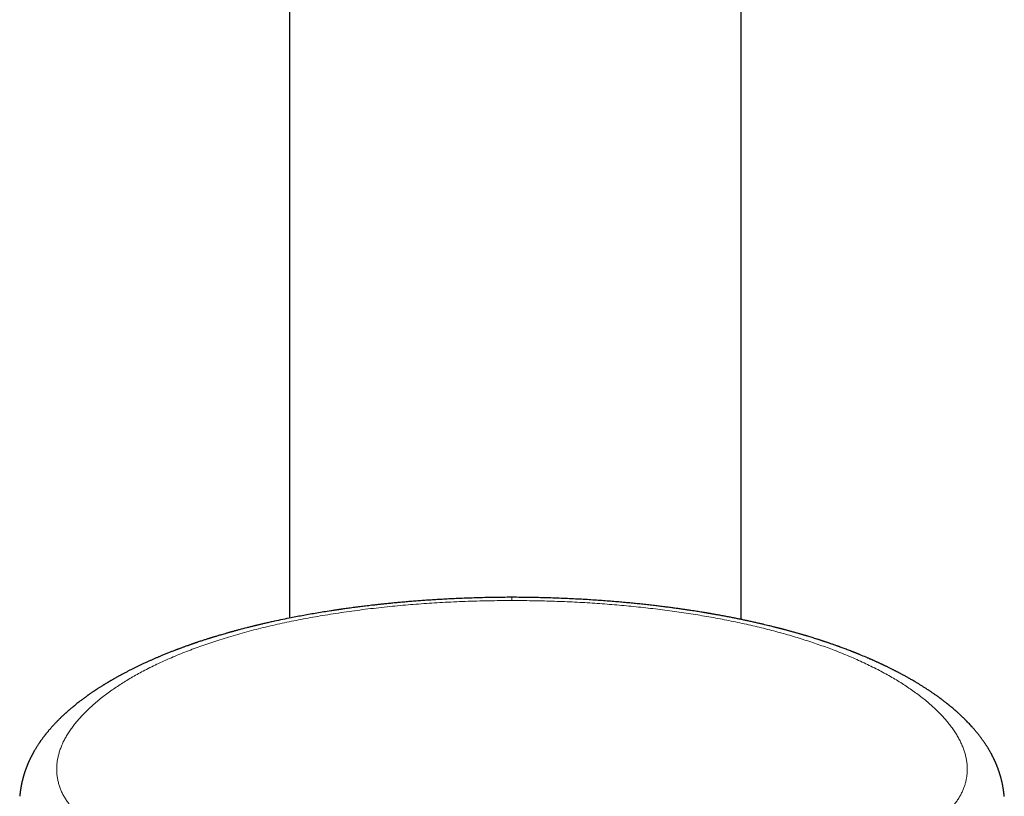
# Model space of a CAD drawing. Header units: millimetres. Extents: x 8 to 763, y 12 to 745.
# Tile 41 of 45: x 373 to 417, y 560 to 595. Entities that reach past the tile are written whole.
import ezdxf

# ---------------------------------------------------------------- set-up
doc = ezdxf.new("R2010")
doc.units = ezdxf.units.MM

msp = doc.modelspace()

# ---------------------------------------------------------------- linework, layer by layer
at = {"color": 7, "linetype": 'Continuous', "lineweight": 30}
for p, q in [((385, 666.737), (385, 568.124)), ((405, 568.064), (405, 666.737)), ((416.643, 560.23), (416.641, 560.24))]:
    msp.add_line(p, q, dxfattribs=at)
for points, knots in [([(394.85, 569.047), (394.712, 569.046), (394.441, 569.045), (394.039, 569.039), (393.65, 569.031), (393.272, 569.021), (392.907, 569.009), (392.554, 568.995), (392.222, 568.98), (391.91, 568.964), (391.618, 568.948), (391.337, 568.931), (391.066, 568.913), (390.805, 568.894), (390.547, 568.875), (390.293, 568.854), (390.043, 568.833), (389.806, 568.812), (389.58, 568.79), (389.366, 568.769), (389.164, 568.748), (388.979, 568.729), (388.809, 568.71), (388.655, 568.692), (388.51, 568.675), (388.375, 568.659), (388.249, 568.644), (388.115, 568.627), (387.974, 568.609), (387.827, 568.59), (387.691, 568.572), (387.567, 568.555), (387.453, 568.539), (387.368, 568.527), (387.311, 568.519), (387.281, 568.514), (387.258, 568.511), (387.236, 568.508), (387.206, 568.504), (387.167, 568.498), (387.118, 568.491), (387.06, 568.482), (386.992, 568.472), (386.915, 568.46), (386.756, 568.436), (386.521, 568.399), (386.216, 568.348), (385.919, 568.297), (385.63, 568.245), (385.349, 568.193), (385.04, 568.133), (384.701, 568.064), (384.424, 568.006), (384.238, 567.965), (384.141, 567.943), (384.046, 567.922), (383.953, 567.901), (383.865, 567.881), (383.787, 567.863), (383.718, 567.846), (383.657, 567.832), (383.606, 567.82), (383.562, 567.809), (383.521, 567.799), (383.481, 567.79), (383.436, 567.779), (383.387, 567.767), (383.328, 567.752), (383.26, 567.735), (383.186, 567.716), (383.021, 567.675), (382.86, 567.633), (382.705, 567.591), (382.639, 567.574), (382.576, 567.556), (382.522, 567.542), (382.479, 567.53), (382.445, 567.52), (382.416, 567.512), (382.393, 567.506), (382.371, 567.5), (382.345, 567.492), (382.309, 567.482), (382.261, 567.469), (382.189, 567.448), (382.098, 567.422), (381.997, 567.392), (381.906, 567.366), (381.825, 567.341), (381.754, 567.32), (381.691, 567.301), (381.636, 567.284), (381.588, 567.269), (381.543, 567.255), (381.499, 567.242), (381.451, 567.226), (381.397, 567.21), (381.338, 567.191), (381.272, 567.17), (381.202, 567.147), (381.128, 567.123), (381.049, 567.097), (380.981, 567.074), (380.928, 567.056), (380.89, 567.044), (380.852, 567.031), (380.815, 567.018), (380.783, 567.007), (380.758, 566.999), (380.739, 566.992), (380.722, 566.986), (380.702, 566.979), (380.676, 566.97), (380.646, 566.96), (380.61, 566.947), (380.572, 566.934), (380.52, 566.915), (380.457, 566.893), (380.386, 566.868), (380.322, 566.844), (380.263, 566.823), (380.21, 566.803), (380.163, 566.786), (380.121, 566.77), (380.079, 566.754), (380.038, 566.739), (379.996, 566.723), (379.952, 566.706), (379.902, 566.687), (379.844, 566.665), (379.78, 566.64), (379.711, 566.613), (379.639, 566.584), (379.566, 566.555), (379.494, 566.526), (379.422, 566.496), (379.354, 566.468), (379.29, 566.442), (379.234, 566.418), (379.181, 566.396), (379.129, 566.374), (379.074, 566.35), (379.015, 566.324), (378.953, 566.297), (378.891, 566.27), (378.812, 566.235), (378.718, 566.193), (378.602, 566.14), (378.484, 566.085), (378.363, 566.028), (378.244, 565.97), (378.123, 565.911), (378.001, 565.85), (377.898, 565.797), (377.814, 565.754), (377.752, 565.722), (377.692, 565.69), (377.637, 565.661), (377.591, 565.637), (377.553, 565.616), (377.517, 565.597), (377.478, 565.575), (377.434, 565.551), (377.386, 565.525), (377.336, 565.497), (377.287, 565.469), (377.24, 565.442), (377.196, 565.417), (377.155, 565.394), (377.116, 565.371), (377.08, 565.35), (377.048, 565.331), (377.018, 565.314), (376.99, 565.297), (376.961, 565.28), (376.928, 565.26), (376.891, 565.238), (376.852, 565.214), (376.813, 565.19), (376.774, 565.166), (376.736, 565.143), (376.693, 565.115), (376.644, 565.084), (376.591, 565.051), (376.544, 565.021), (376.505, 564.996), (376.475, 564.976), (376.451, 564.96), (376.427, 564.944), (376.4, 564.927), (376.37, 564.907), (376.336, 564.884), (376.298, 564.858), (376.256, 564.83), (376.212, 564.8), (376.169, 564.77), (376.129, 564.742), (376.097, 564.719), (376.072, 564.702), (376.052, 564.688), (376.033, 564.673), (376.007, 564.655), (375.974, 564.631), (375.934, 564.602), (375.893, 564.572), (375.852, 564.542), (375.812, 564.512), (375.755, 564.469), (375.682, 564.413), (375.611, 564.358), (375.56, 564.316), (375.526, 564.289), (375.494, 564.263), (375.463, 564.238), (375.433, 564.214), (375.405, 564.191), (375.376, 564.166), (375.345, 564.14), (375.312, 564.113), (375.279, 564.085), (375.248, 564.058), (375.215, 564.029), (375.18, 563.998), (375.144, 563.966), (375.112, 563.938), (375.085, 563.913), (375.059, 563.89), (375.034, 563.867), (375.006, 563.841), (374.976, 563.813), (374.945, 563.783), (374.913, 563.753), (374.88, 563.721), (374.845, 563.688), (374.808, 563.651), (374.77, 563.613), (374.733, 563.576), (374.694, 563.536), (374.655, 563.496), (374.618, 563.456), (374.583, 563.42), (374.55, 563.384), (374.518, 563.349), (374.485, 563.312), (374.452, 563.275), (374.418, 563.237), (374.386, 563.199), (374.355, 563.163), (374.326, 563.129), (374.298, 563.096), (374.272, 563.064), (374.247, 563.032), (374.223, 563.003), (374.202, 562.977), (374.183, 562.953), (374.165, 562.93), (374.146, 562.905), (374.125, 562.877), (374.1, 562.845), (374.074, 562.81), (374.047, 562.772), (374.021, 562.736), (373.997, 562.704), (373.978, 562.676), (373.962, 562.653), (373.947, 562.632), (373.934, 562.612), (373.92, 562.591), (373.9, 562.562), (373.875, 562.525), (373.846, 562.479), (373.816, 562.432), (373.784, 562.381), (373.752, 562.328), (373.725, 562.283), (373.705, 562.248), (373.69, 562.222), (373.675, 562.196), (373.661, 562.17), (373.648, 562.146), (373.636, 562.125), (373.624, 562.103), (373.611, 562.078), (373.596, 562.049), (373.581, 562.021), (373.567, 561.994), (373.554, 561.968), (373.541, 561.942), (373.527, 561.914), (373.514, 561.886), (373.501, 561.859), (373.489, 561.834), (373.477, 561.807), (373.464, 561.778), (373.45, 561.748), (373.437, 561.718), (373.425, 561.691), (373.413, 561.66), (373.399, 561.627), (373.386, 561.596), (373.376, 561.57), (373.367, 561.547), (373.358, 561.524), (373.348, 561.499), (373.34, 561.476), (373.332, 561.456), (373.325, 561.436), (373.318, 561.415), (373.309, 561.39), (373.3, 561.364), (373.292, 561.34), (373.284, 561.318), (373.277, 561.296), (373.269, 561.27), (373.26, 561.243), (373.252, 561.217), (373.245, 561.193), (373.238, 561.171), (373.231, 561.146), (373.223, 561.118), (373.214, 561.087), (373.206, 561.057), (373.199, 561.03), (373.193, 561.008), (373.188, 560.99), (373.184, 560.971), (373.178, 560.95), (373.173, 560.929), (373.169, 560.909), (373.163, 560.886), (373.156, 560.856), (373.149, 560.821), (373.142, 560.786), (373.136, 560.757), (373.131, 560.732), (373.126, 560.707), (373.121, 560.679), (373.114, 560.641), (373.107, 560.598), (373.099, 560.549), (373.092, 560.505), (373.086, 560.462), (373.081, 560.427), (373.077, 560.397), (373.074, 560.373), (373.07, 560.337), (373.064, 560.291), (373.06, 560.255), (373.058, 560.239)], [0, 0, 0, 0, 0.012554, 0.024758, 0.036612, 0.048114, 0.059265, 0.070064, 0.08051, 0.089776, 0.098746, 0.107419, 0.115795, 0.123875, 0.131658, 0.139811, 0.147609, 0.155054, 0.162145, 0.168882, 0.175264, 0.181292, 0.186505, 0.191421, 0.196038, 0.200356, 0.204376, 0.208156, 0.213247, 0.217988, 0.22238, 0.226422, 0.230114, 0.233455, 0.234745, 0.235718, 0.236363, 0.236968, 0.23793, 0.239251, 0.240826, 0.242721, 0.244936, 0.247471, 0.250325, 0.260651, 0.270786, 0.280724, 0.290463, 0.300004, 0.309447, 0.322205, 0.335075, 0.338464, 0.341861, 0.345266, 0.348647, 0.351763, 0.354563, 0.357048, 0.359216, 0.361068, 0.362603, 0.363942, 0.36548, 0.36695, 0.368752, 0.370886, 0.373351, 0.376128, 0.378986, 0.391371, 0.393834, 0.396308, 0.398725, 0.400849, 0.402324, 0.403598, 0.404671, 0.405544, 0.406234, 0.407158, 0.408509, 0.410288, 0.412494, 0.416737, 0.4206, 0.424084, 0.427188, 0.429912, 0.432287, 0.434411, 0.436283, 0.437907, 0.439628, 0.441483, 0.443567, 0.445901, 0.448483, 0.451321, 0.454133, 0.457279, 0.460758, 0.462216, 0.463725, 0.465286, 0.466845, 0.468144, 0.469148, 0.469833, 0.47045, 0.471272, 0.472302, 0.47354, 0.474986, 0.476615, 0.478228, 0.481404, 0.484306, 0.486934, 0.489444, 0.491639, 0.493545, 0.495297, 0.496916, 0.498782, 0.500433, 0.502207, 0.504368, 0.506849, 0.509577, 0.512587, 0.515699, 0.518829, 0.521978, 0.525144, 0.52823, 0.530989, 0.533517, 0.535699, 0.538056, 0.540444, 0.543124, 0.545993, 0.548807, 0.551555, 0.556759, 0.561785, 0.567599, 0.573253, 0.578873, 0.584646, 0.5906, 0.596798, 0.599845, 0.602973, 0.606083, 0.608863, 0.61129, 0.612973, 0.614734, 0.616743, 0.619, 0.621505, 0.624172, 0.626781, 0.629319, 0.63154, 0.633704, 0.635802, 0.637735, 0.639473, 0.641017, 0.642475, 0.643996, 0.645777, 0.647815, 0.650022, 0.652198, 0.654335, 0.656433, 0.658493, 0.661651, 0.664694, 0.6674, 0.66971, 0.671291, 0.672613, 0.673935, 0.675465, 0.677203, 0.679174, 0.681445, 0.684018, 0.686533, 0.689252, 0.691717, 0.693773, 0.695101, 0.696214, 0.697401, 0.698721, 0.700975, 0.703508, 0.706078, 0.70863, 0.711164, 0.71368, 0.719518, 0.725209, 0.72753, 0.729769, 0.731925, 0.733976, 0.735908, 0.737922, 0.739786, 0.741902, 0.744249, 0.746556, 0.748736, 0.75079, 0.753633, 0.756194, 0.75848, 0.760494, 0.762129, 0.763994, 0.766089, 0.768282, 0.770742, 0.773083, 0.775507, 0.778188, 0.781126, 0.784173, 0.787115, 0.789951, 0.793362, 0.796463, 0.799185, 0.801828, 0.804698, 0.807318, 0.810166, 0.81319, 0.81609, 0.818816, 0.821396, 0.823836, 0.826304, 0.828685, 0.830844, 0.832868, 0.834527, 0.836236, 0.838023, 0.840079, 0.842439, 0.845102, 0.847903, 0.850667, 0.852977, 0.854967, 0.856636, 0.858059, 0.859497, 0.860975, 0.862491, 0.865723, 0.868973, 0.872231, 0.875762, 0.879574, 0.883486, 0.885095, 0.886853, 0.88875, 0.890551, 0.892151, 0.893552, 0.894897, 0.896645, 0.89867, 0.900647, 0.902438, 0.904042, 0.905876, 0.907702, 0.909544, 0.911362, 0.913029, 0.914654, 0.916544, 0.918692, 0.920634, 0.922239, 0.924125, 0.926465, 0.928552, 0.930187, 0.931436, 0.932921, 0.934571, 0.936034, 0.937261, 0.938352, 0.93965, 0.941186, 0.942944, 0.944442, 0.945666, 0.946939, 0.948489, 0.950273, 0.951836, 0.953204, 0.954451, 0.955875, 0.95748, 0.959417, 0.96121, 0.962783, 0.964088, 0.964898, 0.965959, 0.967267, 0.968487, 0.969443, 0.970606, 0.972306, 0.974481, 0.976395, 0.977942, 0.979247, 0.980425, 0.981835, 0.983551, 0.986106, 0.988366, 0.99052, 0.992168, 0.994084, 0.994801, 0.995643, 0.996636, 0.998424, 1, 1, 1, 1]), ([(416.642, 560.24), (416.64, 560.255), (416.636, 560.288), (416.631, 560.331), (416.627, 560.365), (416.624, 560.388), (416.62, 560.416), (416.616, 560.449), (416.611, 560.487), (416.605, 560.521), (416.6, 560.557), (416.594, 560.593), (416.588, 560.632), (416.581, 560.67), (416.574, 560.707), (416.568, 560.738), (416.562, 560.766), (416.556, 560.797), (416.549, 560.83), (416.542, 560.862), (416.536, 560.888), (416.531, 560.91), (416.527, 560.929), (416.522, 560.949), (416.516, 560.975), (416.508, 561.004), (416.5, 561.036), (416.491, 561.068), (416.482, 561.103), (416.472, 561.137), (416.463, 561.167), (416.456, 561.19), (416.45, 561.209), (416.444, 561.23), (416.437, 561.252), (416.43, 561.274), (416.425, 561.291), (416.419, 561.308), (416.414, 561.324), (416.408, 561.342), (416.4, 561.363), (416.393, 561.386), (416.385, 561.409), (416.378, 561.428), (416.371, 561.447), (416.364, 561.467), (416.355, 561.49), (416.346, 561.514), (416.337, 561.537), (416.329, 561.558), (416.321, 561.578), (416.312, 561.601), (416.302, 561.626), (416.292, 561.65), (416.283, 561.672), (416.274, 561.691), (416.266, 561.712), (416.254, 561.737), (416.242, 561.766), (416.228, 561.796), (416.216, 561.823), (416.204, 561.849), (416.191, 561.875), (416.179, 561.901), (416.167, 561.925), (416.157, 561.946), (416.147, 561.966), (416.137, 561.986), (416.125, 562.009), (416.112, 562.034), (416.099, 562.059), (416.085, 562.085), (416.07, 562.115), (416.051, 562.148), (416.032, 562.183), (416.014, 562.215), (415.997, 562.245), (415.981, 562.273), (415.962, 562.305), (415.942, 562.338), (415.919, 562.376), (415.895, 562.415), (415.871, 562.454), (415.848, 562.489), (415.825, 562.524), (415.801, 562.56), (415.776, 562.598), (415.751, 562.635), (415.725, 562.672), (415.697, 562.711), (415.667, 562.753), (415.634, 562.799), (415.599, 562.846), (415.562, 562.894), (415.525, 562.943), (415.487, 562.991), (415.45, 563.037), (415.417, 563.077), (415.386, 563.115), (415.354, 563.152), (415.32, 563.193), (415.284, 563.234), (415.247, 563.276), (415.199, 563.33), (415.136, 563.399), (415.058, 563.482), (414.992, 563.55), (414.937, 563.606), (414.895, 563.648), (414.853, 563.689), (414.813, 563.728), (414.778, 563.761), (414.749, 563.789), (414.723, 563.814), (414.697, 563.838), (414.67, 563.863), (414.634, 563.896), (414.592, 563.934), (414.543, 563.978), (414.487, 564.027), (414.426, 564.08), (414.359, 564.137), (414.294, 564.192), (414.242, 564.234), (414.203, 564.266), (414.178, 564.286), (414.153, 564.307), (414.126, 564.327), (414.097, 564.351), (414.063, 564.377), (414.026, 564.406), (413.988, 564.436), (413.949, 564.465), (413.912, 564.494), (413.875, 564.521), (413.843, 564.545), (413.815, 564.566), (413.79, 564.585), (413.765, 564.603), (413.736, 564.624), (413.7, 564.65), (413.658, 564.68), (413.611, 564.714), (413.558, 564.751), (413.506, 564.787), (413.454, 564.823), (413.405, 564.856), (413.359, 564.887), (413.315, 564.916), (413.274, 564.944), (413.212, 564.985), (413.127, 565.039), (413.019, 565.108), (412.909, 565.177), (412.811, 565.236), (412.725, 565.288), (412.653, 565.331), (412.581, 565.372), (412.513, 565.412), (412.457, 565.444), (412.409, 565.471), (412.365, 565.496), (412.315, 565.524), (412.264, 565.552), (412.213, 565.58), (412.165, 565.606), (412.117, 565.632), (412.069, 565.658), (412.021, 565.683), (411.979, 565.706), (411.94, 565.726), (411.91, 565.742), (411.882, 565.756), (411.855, 565.77), (411.821, 565.788), (411.78, 565.809), (411.735, 565.832), (411.685, 565.857), (411.631, 565.884), (411.575, 565.912), (411.52, 565.939), (411.467, 565.965), (411.417, 565.989), (411.374, 566.01), (411.338, 566.027), (411.31, 566.04), (411.284, 566.052), (411.26, 566.064), (411.234, 566.076), (411.202, 566.091), (411.163, 566.109), (411.12, 566.129), (411.075, 566.15), (411.029, 566.171), (410.984, 566.191), (410.938, 566.212), (410.891, 566.234), (410.845, 566.254), (410.805, 566.272), (410.772, 566.286), (410.742, 566.3), (410.71, 566.313), (410.673, 566.329), (410.63, 566.348), (410.581, 566.369), (410.457, 566.422), (410.334, 566.473), (410.214, 566.523), (410.17, 566.54), (410.131, 566.556), (410.097, 566.57), (410.069, 566.581), (410.045, 566.59), (410.022, 566.6), (409.995, 566.61), (409.962, 566.623), (409.925, 566.638), (409.867, 566.661), (409.789, 566.691), (409.693, 566.727), (409.598, 566.763), (409.506, 566.797), (409.433, 566.824), (409.378, 566.844), (409.342, 566.857), (409.313, 566.868), (409.287, 566.877), (409.259, 566.887), (409.226, 566.899), (409.184, 566.914), (409.132, 566.933), (409.07, 566.954), (409.001, 566.978), (408.939, 567), (408.886, 567.018), (408.842, 567.033), (408.797, 567.048), (408.75, 567.064), (408.704, 567.079), (408.663, 567.093), (408.631, 567.103), (408.607, 567.111), (408.59, 567.117), (408.576, 567.122), (408.561, 567.126), (408.543, 567.132), (408.518, 567.14), (408.485, 567.151), (408.442, 567.165), (408.396, 567.18), (408.327, 567.202), (408.241, 567.229), (408.137, 567.262), (408.038, 567.292), (407.958, 567.316), (407.896, 567.335), (407.851, 567.349), (407.809, 567.361), (407.772, 567.372), (407.742, 567.381), (407.712, 567.39), (407.675, 567.401), (407.625, 567.415), (407.563, 567.433), (407.492, 567.454), (407.415, 567.476), (407.335, 567.498), (407.236, 567.526), (407.119, 567.558), (407.01, 567.587), (406.928, 567.609), (406.877, 567.623), (406.832, 567.635), (406.791, 567.645), (406.755, 567.655), (406.726, 567.662), (406.705, 567.668), (406.682, 567.674), (406.653, 567.681), (406.616, 567.691), (406.571, 567.702), (406.517, 567.716), (406.45, 567.733), (406.367, 567.753), (406.265, 567.778), (406.153, 567.806), (406.029, 567.835), (405.895, 567.867), (405.751, 567.9), (405.598, 567.935), (405.435, 567.971), (405.272, 568.006), (405.11, 568.041), (404.951, 568.074), (404.783, 568.108), (404.609, 568.143), (404.427, 568.178), (404.238, 568.214), (404.082, 568.243), (403.966, 568.264), (403.893, 568.277), (403.828, 568.289), (403.771, 568.299), (403.722, 568.307), (403.68, 568.314), (403.647, 568.32), (403.618, 568.325), (403.592, 568.33), (403.563, 568.334), (403.533, 568.34), (403.497, 568.346), (403.457, 568.353), (403.413, 568.36), (403.35, 568.37), (403.264, 568.385), (403.152, 568.403), (403.032, 568.422), (402.903, 568.442), (402.768, 568.463), (402.621, 568.485), (402.462, 568.508), (402.291, 568.533), (402.109, 568.558), (401.916, 568.584), (401.713, 568.611), (401.497, 568.638), (401.269, 568.666), (401.029, 568.694), (400.776, 568.723), (400.518, 568.75), (400.257, 568.777), (399.992, 568.803), (399.716, 568.828), (399.429, 568.853), (399.132, 568.877), (398.824, 568.9), (398.505, 568.922), (398.175, 568.943), (397.834, 568.962), (397.482, 568.98), (397.12, 568.996), (396.754, 569.01), (396.386, 569.022), (396.015, 569.032), (395.635, 569.04), (395.245, 569.045), (394.983, 569.046), (394.85, 569.047)], [0, 0, 0, 0, 0.001388, 0.003125, 0.004062, 0.004828, 0.005451, 0.007213, 0.008754, 0.010272, 0.011888, 0.013644, 0.015554, 0.017562, 0.019479, 0.021216, 0.022418, 0.024041, 0.026134, 0.027929, 0.029317, 0.030418, 0.031508, 0.032593, 0.033826, 0.035786, 0.03764, 0.039315, 0.041338, 0.043637, 0.045366, 0.046582, 0.0476, 0.048895, 0.050331, 0.051595, 0.052674, 0.053563, 0.054515, 0.055622, 0.056885, 0.058462, 0.059836, 0.060992, 0.062043, 0.063293, 0.064761, 0.066339, 0.067846, 0.069089, 0.070278, 0.071728, 0.073434, 0.075068, 0.076439, 0.077586, 0.078874, 0.080388, 0.082546, 0.084494, 0.086248, 0.087855, 0.089628, 0.09145, 0.093006, 0.094293, 0.095586, 0.096991, 0.098457, 0.100235, 0.101935, 0.103578, 0.105529, 0.107919, 0.110425, 0.112674, 0.114519, 0.116437, 0.118636, 0.121052, 0.123412, 0.126485, 0.129239, 0.131676, 0.133999, 0.136704, 0.139374, 0.142061, 0.144735, 0.147492, 0.150483, 0.153948, 0.157429, 0.160939, 0.164587, 0.168254, 0.171713, 0.174881, 0.177449, 0.180187, 0.183328, 0.186616, 0.189747, 0.192781, 0.199086, 0.205573, 0.212016, 0.215125, 0.218497, 0.221909, 0.224961, 0.227653, 0.229754, 0.231678, 0.233458, 0.235461, 0.237794, 0.24123, 0.244743, 0.248304, 0.253087, 0.257736, 0.262226, 0.266449, 0.268245, 0.269961, 0.271594, 0.273235, 0.27517, 0.27738, 0.279891, 0.282415, 0.28476, 0.287317, 0.289619, 0.291665, 0.293449, 0.294969, 0.296275, 0.298151, 0.300374, 0.302943, 0.305841, 0.309008, 0.312438, 0.315317, 0.318283, 0.321029, 0.323524, 0.325882, 0.328213, 0.334339, 0.340359, 0.346472, 0.352814, 0.356594, 0.360501, 0.364411, 0.368022, 0.371322, 0.373279, 0.375589, 0.378252, 0.380973, 0.38362, 0.386059, 0.38829, 0.390997, 0.393368, 0.395506, 0.397412, 0.399087, 0.400126, 0.401471, 0.403165, 0.40521, 0.407501, 0.40976, 0.412566, 0.415296, 0.417949, 0.420526, 0.422967, 0.42514, 0.426657, 0.428007, 0.429188, 0.43022, 0.431425, 0.432927, 0.434724, 0.43681, 0.438963, 0.441071, 0.443134, 0.445152, 0.447473, 0.449618, 0.451436, 0.452927, 0.45413, 0.455517, 0.457177, 0.459111, 0.461317, 0.463787, 0.475655, 0.477612, 0.479555, 0.481299, 0.482767, 0.483959, 0.484887, 0.485832, 0.487001, 0.488392, 0.490006, 0.491777, 0.495829, 0.4999, 0.503984, 0.507841, 0.51135, 0.513157, 0.514661, 0.515795, 0.516747, 0.517896, 0.519254, 0.520821, 0.523068, 0.525616, 0.528407, 0.53144, 0.533124, 0.534875, 0.536691, 0.538574, 0.540514, 0.542234, 0.543426, 0.544358, 0.54503, 0.545496, 0.546061, 0.546771, 0.547627, 0.549042, 0.550733, 0.552648, 0.554557, 0.558768, 0.562801, 0.566656, 0.570289, 0.572092, 0.573827, 0.575491, 0.576928, 0.578054, 0.578926, 0.5804, 0.582305, 0.584639, 0.587399, 0.59036, 0.593396, 0.596507, 0.601444, 0.606558, 0.608615, 0.610541, 0.612215, 0.613639, 0.615087, 0.616128, 0.616817, 0.617493, 0.618642, 0.619927, 0.621652, 0.623591, 0.625744, 0.629023, 0.632698, 0.63677, 0.641238, 0.646096, 0.651202, 0.656627, 0.662372, 0.668435, 0.673765, 0.679319, 0.685096, 0.691097, 0.697321, 0.703768, 0.710415, 0.713129, 0.715579, 0.717763, 0.719682, 0.721335, 0.722724, 0.723848, 0.724707, 0.725623, 0.726474, 0.727528, 0.728723, 0.730051, 0.731512, 0.733107, 0.736377, 0.740096, 0.744263, 0.748361, 0.752817, 0.757635, 0.762836, 0.768422, 0.774394, 0.780602, 0.787178, 0.794121, 0.801431, 0.809108, 0.817151, 0.825561, 0.833591, 0.841929, 0.850573, 0.859525, 0.868783, 0.878347, 0.888217, 0.898393, 0.908876, 0.919664, 0.930758, 0.942157, 0.953185, 0.964483, 0.976053, 0.987892, 1, 1, 1, 1])]:
    msp.add_open_spline(points, degree=3, knots=knots, dxfattribs=at)
at = {"color": 8, "linetype": 'Continuous', "lineweight": 0}
for points, knots in [([(394.85, 568.902), (394.676, 568.902), (394.329, 568.901), (393.811, 568.893), (393.296, 568.881), (392.784, 568.865), (392.276, 568.844), (391.781, 568.819), (391.299, 568.791), (390.829, 568.758), (390.363, 568.722), (389.899, 568.682), (389.429, 568.637), (388.953, 568.586), (388.472, 568.53), (387.994, 568.469), (387.519, 568.404), (387.048, 568.334), (386.59, 568.261), (386.147, 568.186), (385.719, 568.108), (385.298, 568.027), (384.883, 567.942), (384.466, 567.851), (384.048, 567.755), (383.629, 567.653), (383.215, 567.546), (382.807, 567.434), (382.406, 567.318), (382.021, 567.2), (381.652, 567.082), (381.297, 566.963), (380.95, 566.84), (380.611, 566.714), (380.273, 566.582), (379.938, 566.445), (379.607, 566.302), (379.286, 566.157), (378.975, 566.009), (378.674, 565.859), (378.389, 565.708), (378.119, 565.559), (377.864, 565.409), (377.617, 565.258), (377.379, 565.104), (377.146, 564.944), (376.917, 564.779), (376.693, 564.608), (376.48, 564.434), (376.278, 564.259), (376.085, 564.08), (375.907, 563.904), (375.743, 563.729), (375.594, 563.559), (375.456, 563.388), (375.33, 563.218), (375.213, 563.045), (375.106, 562.869), (375.01, 562.689), (374.926, 562.509), (374.855, 562.33), (374.797, 562.151), (374.753, 561.976), (374.722, 561.806), (374.702, 561.64), (374.694, 561.475), (374.698, 561.31), (374.712, 561.144), (374.739, 560.977), (374.779, 560.808), (374.831, 560.642), (374.896, 560.478), (374.973, 560.317), (375.061, 560.161), (375.158, 560.01), (375.265, 559.865), (375.383, 559.721), (375.511, 559.579), (375.641, 559.45), (375.771, 559.331), (375.897, 559.223), (376.03, 559.116), (376.17, 559.01), (376.317, 558.906), (376.471, 558.803), (376.626, 558.704), (376.756, 558.626), (376.858, 558.568), (376.936, 558.525), (377.017, 558.48), (377.103, 558.434), (377.194, 558.386), (377.28, 558.341), (377.361, 558.3), (377.435, 558.262), (377.511, 558.224), (377.571, 558.193), (377.613, 558.173), (377.633, 558.162), (377.652, 558.153), (377.67, 558.144), (377.689, 558.134), (377.709, 558.124), (377.729, 558.114), (377.75, 558.104), (377.771, 558.094), (377.791, 558.083), (377.812, 558.073), (377.832, 558.063), (377.867, 558.046), (377.913, 558.022), (377.97, 557.994), (378.022, 557.967), (378.06, 557.947), (378.087, 557.933), (378.108, 557.921), (378.133, 557.907), (378.164, 557.891), (378.196, 557.873), (378.228, 557.855), (378.275, 557.827), (378.338, 557.791), (378.414, 557.745), (378.486, 557.699), (378.557, 557.654), (378.653, 557.59), (378.776, 557.504), (378.923, 557.395), (379.063, 557.284), (379.207, 557.163), (379.35, 557.032), (379.495, 556.891), (379.631, 556.747), (379.758, 556.601), (379.874, 556.456), (379.965, 556.33), (380.034, 556.226), (380.086, 556.143), (380.133, 556.062), (380.176, 555.982), (380.215, 555.903), (380.25, 555.823), (380.28, 555.747), (380.307, 555.674), (380.329, 555.606), (380.35, 555.537), (380.37, 555.466), (380.388, 555.394), (380.404, 555.323), (380.418, 555.254), (380.431, 555.184), (380.443, 555.112), (380.456, 555.034), (380.468, 554.955), (380.479, 554.875), (380.488, 554.816), (380.493, 554.777), (380.495, 554.758), (380.498, 554.739), (380.5, 554.72), (380.503, 554.702), (380.504, 554.688), (380.506, 554.675), (380.508, 554.657), (380.511, 554.632), (380.515, 554.601), (380.52, 554.565), (380.525, 554.522), (380.531, 554.474), (380.537, 554.422), (380.543, 554.372), (380.549, 554.326), (380.554, 554.286), (380.558, 554.247), (380.563, 554.211), (380.575, 554.114), (380.597, 553.95), (380.629, 553.719), (380.662, 553.482), (380.694, 553.244), (380.728, 553.006), (380.761, 552.767), (380.794, 552.527), (380.862, 552.048), (380.966, 551.324), (381.073, 550.591), (381.146, 550.096), (381.185, 549.839), (381.223, 549.582), (381.262, 549.325), (381.301, 549.067), (381.365, 548.649), (381.454, 548.068), (381.571, 547.321), (381.691, 546.568), (381.814, 545.81), (381.939, 545.045), (382.067, 544.275), (382.198, 543.499), (382.326, 542.747), (382.452, 542.019), (382.574, 541.319), (382.697, 540.618), (382.822, 539.917), (382.948, 539.215), (383.075, 538.512), (383.209, 537.78), (383.349, 537.017), (383.496, 536.223), (383.645, 535.425), (383.79, 534.654), (383.93, 533.912), (384.043, 533.319), (384.112, 532.952), (384.139, 532.811), (384.146, 532.774), (384.154, 532.734), (384.162, 532.695), (384.17, 532.654), (384.178, 532.613), (384.187, 532.572), (384.193, 532.539), (384.199, 532.514), (384.203, 532.497), (384.206, 532.48), (384.21, 532.465), (384.213, 532.451), (384.217, 532.434), (384.226, 532.4), (384.239, 532.352), (384.256, 532.298), (384.271, 532.253), (384.285, 532.215), (384.3, 532.179), (384.315, 532.145), (384.339, 532.095), (384.375, 532.031), (384.426, 531.952), (384.483, 531.877), (384.548, 531.805), (384.622, 531.734), (384.705, 531.662), (384.804, 531.585), (384.919, 531.504), (385.051, 531.419), (385.195, 531.337), (385.349, 531.256), (385.515, 531.176), (385.681, 531.102), (385.844, 531.035), (385.999, 530.976), (386.153, 530.921), (386.309, 530.87), (386.469, 530.823), (386.632, 530.78), (386.799, 530.741), (386.969, 530.706), (387.145, 530.674), (387.327, 530.647), (387.479, 530.627), (387.601, 530.613), (387.69, 530.604), (387.781, 530.596), (387.874, 530.588), (387.968, 530.581), (388.064, 530.574), (388.175, 530.568), (388.305, 530.561), (388.456, 530.555), (388.618, 530.549), (388.778, 530.543), (388.926, 530.539), (389.058, 530.536), (389.189, 530.533), (389.326, 530.53), (389.467, 530.527), (389.606, 530.525), (389.741, 530.522), (389.88, 530.519), (390.021, 530.516), (390.163, 530.513), (390.37, 530.508), (390.64, 530.503), (390.969, 530.497), (391.288, 530.491), (391.607, 530.486), (392.066, 530.48), (392.664, 530.472), (393.395, 530.466), (394.124, 530.462), (394.608, 530.462), (394.85, 530.461)], [0, 0, 0, 0, 0.004066, 0.008108, 0.012128, 0.016128, 0.020112, 0.024083, 0.027815, 0.03154, 0.03526, 0.038976, 0.042691, 0.046634, 0.050582, 0.054536, 0.058499, 0.062473, 0.066459, 0.070207, 0.073945, 0.077675, 0.081398, 0.085117, 0.089048, 0.092996, 0.096962, 0.100949, 0.104961, 0.108966, 0.112729, 0.116497, 0.12027, 0.12405, 0.127841, 0.131839, 0.135826, 0.139806, 0.143781, 0.147752, 0.151723, 0.155469, 0.159217, 0.162971, 0.166733, 0.170503, 0.174534, 0.178577, 0.182635, 0.186708, 0.1908, 0.194928, 0.19881, 0.202665, 0.206495, 0.210304, 0.214092, 0.218104, 0.222112, 0.22612, 0.23013, 0.234145, 0.238145, 0.241904, 0.245662, 0.24942, 0.25318, 0.256944, 0.260916, 0.26487, 0.268809, 0.272735, 0.27665, 0.280558, 0.284237, 0.287914, 0.291591, 0.29527, 0.298953, 0.301886, 0.304825, 0.30777, 0.310722, 0.313682, 0.316651, 0.319631, 0.322338, 0.323592, 0.324903, 0.32627, 0.327694, 0.329174, 0.330711, 0.331882, 0.333035, 0.334238, 0.335508, 0.335898, 0.336187, 0.336476, 0.336765, 0.337054, 0.337377, 0.337699, 0.338021, 0.338343, 0.338666, 0.338988, 0.33931, 0.339632, 0.340613, 0.341513, 0.342333, 0.343072, 0.343378, 0.343667, 0.344101, 0.344646, 0.34519, 0.345734, 0.346278, 0.347639, 0.348999, 0.350333, 0.351615, 0.352912, 0.355862, 0.358888, 0.361993, 0.36503, 0.368692, 0.372411, 0.376172, 0.379896, 0.383576, 0.387213, 0.389288, 0.391319, 0.393307, 0.395252, 0.397156, 0.399024, 0.40099, 0.402565, 0.404167, 0.405797, 0.407455, 0.40914, 0.410853, 0.412399, 0.413972, 0.415654, 0.417446, 0.419348, 0.421113, 0.422962, 0.423389, 0.42382, 0.424255, 0.424695, 0.425139, 0.425478, 0.425634, 0.426082, 0.42666, 0.427367, 0.428204, 0.429171, 0.430267, 0.431494, 0.432732, 0.433709, 0.434624, 0.435499, 0.436336, 0.437133, 0.442132, 0.447513, 0.452896, 0.45828, 0.463665, 0.469051, 0.474439, 0.479827, 0.50139, 0.52297, 0.528625, 0.534281, 0.539938, 0.545597, 0.551256, 0.556917, 0.573118, 0.589372, 0.60568, 0.622042, 0.638459, 0.654929, 0.671452, 0.687952, 0.702695, 0.717368, 0.731973, 0.74651, 0.760979, 0.77538, 0.789715, 0.805703, 0.82164, 0.837527, 0.853365, 0.867262, 0.881123, 0.88794, 0.888539, 0.889263, 0.890067, 0.890827, 0.891544, 0.892415, 0.893212, 0.893933, 0.894295, 0.894635, 0.894952, 0.895247, 0.895519, 0.895781, 0.896237, 0.897441, 0.898578, 0.899348, 0.900083, 0.900784, 0.90145, 0.902082, 0.903714, 0.905286, 0.906802, 0.908275, 0.909783, 0.911338, 0.912944, 0.914884, 0.916847, 0.918836, 0.920855, 0.922907, 0.924996, 0.926775, 0.928475, 0.930099, 0.931691, 0.933279, 0.934833, 0.936355, 0.937874, 0.9394, 0.940935, 0.942494, 0.94321, 0.943936, 0.944672, 0.945418, 0.946174, 0.946941, 0.947719, 0.948823, 0.950014, 0.951292, 0.952656, 0.95379, 0.954782, 0.955761, 0.956859, 0.958013, 0.959067, 0.960121, 0.961194, 0.962319, 0.963429, 0.964523, 0.967191, 0.969763, 0.972237, 0.974667, 0.977243, 0.982973, 0.988675, 0.99435, 1, 1, 1, 1]), ([(394.85, 569.047), (394.85, 569.046), (394.85, 569.045), (394.85, 569.032), (394.85, 569.01), (394.85, 568.979), (394.85, 568.942), (394.85, 568.916), (394.85, 568.902)], [0, 0, 0, 0, 0.135295, 0.308174, 0.481136, 0.654078, 0.827012, 1, 1, 1, 1]), ([(415.003, 561.37), (415.004, 561.428), (415.005, 561.544), (414.99, 561.721), (414.962, 561.898), (414.922, 562.076), (414.868, 562.253), (414.803, 562.429), (414.726, 562.605), (414.638, 562.781), (414.537, 562.958), (414.424, 563.135), (414.298, 563.313), (414.16, 563.491), (414.011, 563.668), (413.851, 563.843), (413.679, 564.018), (413.497, 564.191), (413.303, 564.363), (413.099, 564.533), (412.884, 564.701), (412.659, 564.867), (412.425, 565.031), (412.182, 565.191), (411.93, 565.349), (411.669, 565.504), (411.397, 565.658), (411.113, 565.81), (410.817, 565.961), (410.512, 566.109), (410.197, 566.255), (409.873, 566.397), (409.54, 566.536), (409.21, 566.667), (408.884, 566.791), (408.565, 566.906), (408.238, 567.019), (407.905, 567.129), (407.567, 567.236), (407.225, 567.339), (406.878, 567.438), (406.526, 567.535), (406.166, 567.629), (405.797, 567.72), (405.42, 567.809), (405.038, 567.894), (404.65, 567.976), (404.26, 568.054), (403.867, 568.129), (403.471, 568.2), (403.072, 568.267), (402.666, 568.332), (402.253, 568.394), (401.834, 568.452), (401.411, 568.507), (400.985, 568.559), (400.559, 568.606), (400.132, 568.65), (399.705, 568.691), (399.275, 568.727), (398.84, 568.761), (398.401, 568.791), (397.957, 568.817), (397.512, 568.84), (397.065, 568.859), (396.62, 568.875), (396.176, 568.887), (395.735, 568.896), (395.292, 568.901), (394.997, 568.902), (394.85, 568.902)], [0, 0, 0, 0, 0.015912, 0.03181, 0.047695, 0.063567, 0.079429, 0.094998, 0.110558, 0.126109, 0.141652, 0.157503, 0.173344, 0.189175, 0.204998, 0.220811, 0.236616, 0.252411, 0.268163, 0.283905, 0.299637, 0.31536, 0.331074, 0.346498, 0.361914, 0.377321, 0.392719, 0.408424, 0.424121, 0.439811, 0.455493, 0.47117, 0.486841, 0.502508, 0.516463, 0.530417, 0.544368, 0.558316, 0.572262, 0.585955, 0.599644, 0.613331, 0.627015, 0.640945, 0.654874, 0.668801, 0.682727, 0.696653, 0.710329, 0.724005, 0.73768, 0.751355, 0.765277, 0.779199, 0.793119, 0.807039, 0.820959, 0.834629, 0.848298, 0.861968, 0.875638, 0.889557, 0.903477, 0.9174, 0.931326, 0.945255, 0.958938, 0.972623, 0.986311, 1, 1, 1, 1]), ([(412.311, 558.284), (412.391, 558.324), (412.551, 558.405), (412.778, 558.528), (412.994, 558.654), (413.199, 558.783), (413.393, 558.914), (413.572, 559.046), (413.739, 559.177), (413.892, 559.307), (414.036, 559.44), (414.171, 559.574), (414.298, 559.713), (414.417, 559.857), (414.527, 560.005), (414.626, 560.156), (414.713, 560.308), (414.79, 560.462), (414.853, 560.614), (414.905, 560.765), (414.945, 560.915), (414.975, 561.065), (414.996, 561.217), (415.001, 561.319), (415.003, 561.37)], [0, 0, 0, 0, 0.04697, 0.093907, 0.140819, 0.187711, 0.234579, 0.28142, 0.325559, 0.369672, 0.413758, 0.457816, 0.501845, 0.548509, 0.59514, 0.641735, 0.688296, 0.734821, 0.781312, 0.825113, 0.868883, 0.912622, 0.956327, 1, 1, 1, 1])]:
    msp.add_open_spline(points, degree=3, knots=knots, dxfattribs=at)

doc.saveas('drawing.dxf')
